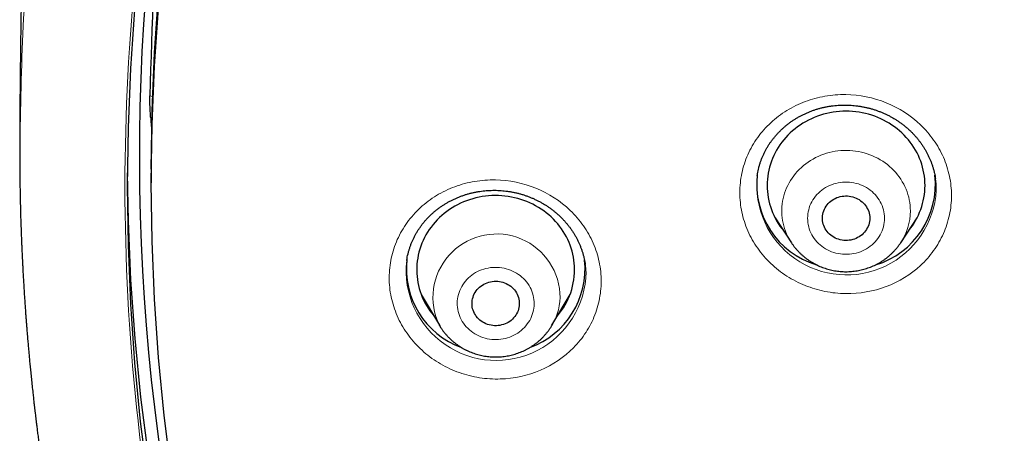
# Model space of a CAD drawing. Header units: millimetres. Extents: x 8 to 450, y 12 to 574.
# Tile 154 of 256: x 184.5 to 203.21, y 515.54 to 523.39. Entities that reach past the tile are written whole.
import ezdxf

# ---------------------------------------------------------------- set-up
doc = ezdxf.new("R2010")
doc.units = ezdxf.units.MM

msp = doc.modelspace()

# ---------------------------------------------------------------- linework, layer by layer
at = {"color": 252, "linetype": 'Continuous', "lineweight": 0}
for p, q in [((186.974, 521.948), (187.024, 521.938)), ((187.012, 521.54), (186.988, 521.545)), ((198.885, 519.579), (198.872, 519.593)), ((201.518, 519.576), (201.503, 519.561))]:
    msp.add_line(p, q, dxfattribs=at)
at = {"color": 7, "linetype": 'Continuous', "lineweight": 30}
for p, q in [((187, 520.555), (187, 520.299)), ((198.513, 520.439), (198.513, 520.438)), ((201.896, 520.382), (201.896, 520.385)), ((198.852, 519.63), (199.161, 519.16)), ((201.239, 519.16), (201.548, 519.63)), ((201.518, 519.576), (201.504, 519.562)), ((199.163, 519.158), (199.161, 519.16)), ((191.854, 518.823), (191.853, 518.819)), ((195.244, 518.754), (195.243, 518.758)), ((192.13, 518.174), (192.474, 517.591)), ((194.613, 517.591), (194.957, 518.174)), ((192.475, 517.588), (192.474, 517.591))]:
    msp.add_line(p, q, dxfattribs=at)
at = {"color": 7, "linetype": 'Continuous', "lineweight": 30, "flags": 128}
for points in [[(187, 520.555), (187.015, 521.662), (187.062, 522.768), (187.139, 523.873)], [(190.977, 501.843), (190.479, 502.859), (190.01, 503.886), (189.569, 504.925), (189.157, 505.974), (188.774, 507.032), (188.422, 508.1), (188.099, 509.176), (187.806, 510.26), (187.543, 511.35), (187.311, 512.447), (187.11, 513.549), (186.939, 514.656), (186.799, 515.766), (186.69, 516.879), (186.612, 517.995), (186.566, 519.112), (186.55, 520.23), (186.566, 521.348), (186.612, 522.465), (186.69, 523.581)], [(191.384, 502.094), (190.89, 503.099), (190.425, 504.116), (189.989, 505.145), (189.581, 506.183), (189.202, 507.231), (188.853, 508.289), (188.533, 509.354), (188.243, 510.427), (187.983, 511.507), (187.754, 512.593), (187.554, 513.684), (187.385, 514.779), (187.247, 515.878), (187.139, 516.981), (187.062, 518.085), (187.015, 519.192), (187, 520.299), (187.015, 521.405), (187.062, 522.512), (187.139, 523.616)], [(201.7, 520.247), (201.699, 520.306), (201.695, 520.364), (201.688, 520.422), (201.68, 520.479), (201.668, 520.537), (201.654, 520.593), (201.638, 520.649), (201.619, 520.705), (201.597, 520.76), (201.574, 520.813), (201.548, 520.866), (201.519, 520.918), (201.489, 520.969), (201.456, 521.018), (201.421, 521.066), (201.384, 521.113), (201.345, 521.158), (201.304, 521.202), (201.261, 521.244), (201.216, 521.284), (201.169, 521.323), (201.121, 521.36), (201.072, 521.394), (201.02, 521.427), (200.968, 521.458), (200.914, 521.487), (200.859, 521.514), (200.803, 521.538), (200.745, 521.56), (200.687, 521.58), (200.628, 521.598), (200.568, 521.614), (200.508, 521.627), (200.447, 521.638), (200.386, 521.646), (200.324, 521.652), (200.262, 521.656), (200.2, 521.657), (200.138, 521.656), (200.076, 521.652), (200.014, 521.646), (199.953, 521.638), (199.892, 521.627), (199.832, 521.614), (199.772, 521.598), (199.713, 521.58), (199.655, 521.56), (199.597, 521.538), (199.541, 521.514), (199.486, 521.487), (199.432, 521.458), (199.38, 521.427), (199.328, 521.394), (199.279, 521.36), (199.231, 521.323), (199.184, 521.284), (199.139, 521.244), (199.096, 521.202), (199.055, 521.158), (199.016, 521.113), (198.979, 521.066), (198.944, 521.018), (198.911, 520.969), (198.881, 520.918), (198.852, 520.866), (198.826, 520.813), (198.803, 520.76), (198.781, 520.705), (198.762, 520.649), (198.746, 520.593), (198.732, 520.537), (198.72, 520.479), (198.712, 520.422), (198.705, 520.364), (198.701, 520.306), (198.7, 520.247), (198.701, 520.189), (198.705, 520.131), (198.712, 520.073), (198.72, 520.015), (198.732, 519.958), (198.746, 519.901), (198.762, 519.845), (198.781, 519.79), (198.803, 519.735), (198.826, 519.681), (198.852, 519.628), (198.881, 519.576), (198.911, 519.526), (198.944, 519.476), (198.979, 519.428), (199.01, 519.389)], [(191.536, 501.293), (191.008, 502.296), (190.508, 503.312), (190.036, 504.339), (189.593, 505.378), (189.179, 506.427), (188.795, 507.486), (188.44, 508.554), (188.115, 509.631), (187.821, 510.715), (187.556, 511.806), (187.322, 512.903), (187.119, 514.006), (186.947, 515.113), (186.805, 516.224), (186.695, 517.338), (186.615, 518.454), (186.567, 519.573), (186.551, 520.487)], [(195.042, 518.713), (195.038, 518.771), (195.031, 518.829), (195.022, 518.886), (195.01, 518.943), (194.995, 519), (194.979, 519.056), (194.959, 519.112), (194.938, 519.166), (194.913, 519.22), (194.887, 519.273), (194.858, 519.324), (194.827, 519.375), (194.794, 519.424), (194.759, 519.472), (194.722, 519.518), (194.682, 519.563), (194.641, 519.607), (194.598, 519.648), (194.553, 519.689), (194.506, 519.727), (194.457, 519.763), (194.408, 519.798), (194.356, 519.83), (194.303, 519.861), (194.249, 519.889), (194.194, 519.916), (194.138, 519.94), (194.08, 519.962), (194.022, 519.982), (193.963, 519.999), (193.903, 520.014), (193.842, 520.027), (193.781, 520.037), (193.72, 520.045), (193.658, 520.051), (193.596, 520.054), (193.534, 520.055), (193.472, 520.053), (193.41, 520.05), (193.349, 520.043), (193.287, 520.034), (193.227, 520.023), (193.166, 520.01), (193.107, 519.994), (193.048, 519.976), (192.99, 519.955), (192.932, 519.933), (192.876, 519.908), (192.821, 519.881), (192.768, 519.852), (192.715, 519.821), (192.664, 519.788), (192.615, 519.752), (192.567, 519.715), (192.521, 519.677), (192.476, 519.636), (192.434, 519.594), (192.393, 519.55), (192.354, 519.504), (192.317, 519.457), (192.283, 519.409), (192.25, 519.359), (192.22, 519.309), (192.192, 519.257), (192.166, 519.204), (192.143, 519.15), (192.122, 519.095), (192.103, 519.039), (192.087, 518.983), (192.074, 518.926), (192.063, 518.869), (192.054, 518.811), (192.048, 518.753), (192.045, 518.695), (192.044, 518.637), (192.045, 518.578), (192.05, 518.52), (192.056, 518.462), (192.066, 518.405), (192.077, 518.348), (192.092, 518.291), (192.109, 518.235), (192.128, 518.18), (192.15, 518.125), (192.174, 518.071), (192.2, 518.019), (192.229, 517.967), (192.26, 517.916), (192.293, 517.867), (192.328, 517.819), (192.366, 517.773), (192.368, 517.77)], [(200.65, 519.625), (200.649, 519.593), (200.645, 519.561), (200.638, 519.53), (200.63, 519.499), (200.618, 519.469), (200.604, 519.439), (200.588, 519.411), (200.57, 519.384), (200.55, 519.358), (200.527, 519.334), (200.503, 519.312), (200.477, 519.291), (200.449, 519.273), (200.42, 519.256), (200.39, 519.241), (200.358, 519.229), (200.326, 519.219), (200.293, 519.211), (200.259, 519.206), (200.226, 519.203), (200.191, 519.202), (200.157, 519.204), (200.124, 519.208), (200.09, 519.215), (200.058, 519.224), (200.026, 519.235), (199.995, 519.248), (199.965, 519.264), (199.937, 519.282), (199.91, 519.301), (199.885, 519.323), (199.861, 519.346), (199.84, 519.371), (199.821, 519.397), (199.803, 519.425), (199.788, 519.454), (199.776, 519.484), (199.766, 519.514), (199.758, 519.545), (199.753, 519.577), (199.75, 519.609), (199.75, 519.641), (199.753, 519.673), (199.758, 519.704), (199.766, 519.736), (199.776, 519.766), (199.788, 519.796), (199.803, 519.825), (199.821, 519.852), (199.84, 519.879), (199.861, 519.903), (199.885, 519.927), (199.91, 519.948), (199.937, 519.968), (199.965, 519.986), (199.995, 520.001), (200.026, 520.015), (200.058, 520.026), (200.09, 520.035), (200.124, 520.042), (200.157, 520.046), (200.191, 520.048), (200.226, 520.047), (200.259, 520.044), (200.293, 520.039), (200.326, 520.031), (200.358, 520.021), (200.39, 520.008), (200.42, 519.994), (200.449, 519.977), (200.477, 519.958), (200.503, 519.938), (200.527, 519.915), (200.55, 519.891), (200.57, 519.866), (200.588, 519.839), (200.604, 519.81), (200.618, 519.781), (200.63, 519.751), (200.638, 519.72), (200.645, 519.689), (200.649, 519.657), (200.65, 519.625)], [(193.993, 518.026), (193.993, 517.994), (193.991, 517.962), (193.986, 517.93), (193.979, 517.899), (193.969, 517.869), (193.957, 517.839), (193.942, 517.81), (193.925, 517.782), (193.906, 517.756), (193.885, 517.731), (193.862, 517.707), (193.837, 517.685), (193.81, 517.665), (193.782, 517.647), (193.753, 517.631), (193.722, 517.618), (193.69, 517.606), (193.657, 517.597), (193.624, 517.59), (193.59, 517.585), (193.557, 517.583), (193.522, 517.584), (193.489, 517.586), (193.455, 517.591), (193.422, 517.599), (193.389, 517.609), (193.358, 517.621), (193.327, 517.635), (193.298, 517.652), (193.27, 517.67), (193.244, 517.69), (193.22, 517.713), (193.197, 517.736), (193.176, 517.762), (193.158, 517.789), (193.141, 517.817), (193.127, 517.846), (193.115, 517.876), (193.106, 517.907), (193.099, 517.938), (193.095, 517.97), (193.094, 518.002), (193.095, 518.034), (193.098, 518.066), (193.104, 518.097), (193.113, 518.128), (193.124, 518.158), (193.137, 518.188), (193.153, 518.216), (193.171, 518.243), (193.191, 518.269), (193.214, 518.293), (193.238, 518.316), (193.263, 518.337), (193.291, 518.356), (193.32, 518.373), (193.35, 518.388), (193.381, 518.4), (193.413, 518.411), (193.446, 518.419), (193.48, 518.425), (193.514, 518.428), (193.548, 518.429), (193.582, 518.427), (193.616, 518.423), (193.649, 518.417), (193.682, 518.408), (193.714, 518.397), (193.745, 518.384), (193.775, 518.369), (193.803, 518.351), (193.83, 518.332), (193.856, 518.311), (193.879, 518.288), (193.901, 518.263), (193.921, 518.237), (193.938, 518.209), (193.953, 518.181), (193.966, 518.151), (193.977, 518.121), (193.985, 518.09), (193.99, 518.058), (193.993, 518.026)]]:
    msp.add_lwpolyline(points, dxfattribs=at)
at = {"color": 252, "linetype": 'Continuous', "lineweight": 0, "flags": 128}
for points in [[(199.161, 519.16), (199.144, 519.186), (199.117, 519.232), (199.093, 519.279), (199.07, 519.327), (199.05, 519.377), (199.032, 519.427), (199.017, 519.477), (199.004, 519.528), (198.994, 519.58), (198.986, 519.632), (198.981, 519.685), (198.979, 519.737), (198.979, 519.79), (198.981, 519.843), (198.986, 519.895), (198.994, 519.947), (199.004, 519.999), (199.017, 520.05), (199.032, 520.101), (199.05, 520.151), (199.07, 520.2), (199.093, 520.248), (199.117, 520.295), (199.144, 520.341), (199.174, 520.386), (199.205, 520.43), (199.239, 520.472), (199.274, 520.513), (199.312, 520.552), (199.351, 520.589), (199.392, 520.625), (199.435, 520.659), (199.48, 520.691), (199.526, 520.721), (199.573, 520.749), (199.622, 520.775), (199.672, 520.799), (199.723, 520.82), (199.775, 520.84), (199.828, 520.857), (199.882, 520.872), (199.936, 520.884), (199.991, 520.895), (200.046, 520.902), (200.102, 520.908), (200.158, 520.911), (200.214, 520.911), (200.27, 520.91), (200.326, 520.905), (200.381, 520.899), (200.437, 520.89), (200.491, 520.878), (200.545, 520.865), (200.599, 520.849), (200.651, 520.83), (200.703, 520.81), (200.753, 520.787), (200.803, 520.762), (200.851, 520.735), (200.897, 520.706), (200.943, 520.675), (200.986, 520.642), (201.028, 520.607), (201.069, 520.571), (201.107, 520.532), (201.144, 520.492), (201.178, 520.451), (201.211, 520.408), (201.241, 520.364), (201.269, 520.318), (201.295, 520.272), (201.319, 520.224), (201.34, 520.175), (201.359, 520.126), (201.376, 520.076), (201.39, 520.025), (201.401, 519.973), (201.41, 519.921), (201.416, 519.869), (201.42, 519.816), (201.422, 519.764), (201.422, 519.764)], [(199.47, 519.625), (199.471, 519.584), (199.475, 519.544), (199.481, 519.503), (199.49, 519.464), (199.501, 519.424), (199.515, 519.386), (199.532, 519.348), (199.55, 519.311), (199.571, 519.276), (199.594, 519.241), (199.619, 519.208), (199.647, 519.177), (199.676, 519.147), (199.707, 519.118), (199.74, 519.092), (199.774, 519.067), (199.81, 519.044), (199.847, 519.024), (199.886, 519.005), (199.925, 518.989), (199.966, 518.975), (200.007, 518.963), (200.05, 518.953), (200.092, 518.946), (200.135, 518.941), (200.178, 518.939), (200.222, 518.939), (200.265, 518.941), (200.308, 518.946), (200.35, 518.953), (200.393, 518.963), (200.434, 518.975), (200.475, 518.989), (200.514, 519.005), (200.553, 519.024), (200.59, 519.044), (200.626, 519.067), (200.66, 519.092), (200.693, 519.118), (200.724, 519.147), (200.753, 519.177), (200.781, 519.208), (200.806, 519.241), (200.829, 519.276), (200.85, 519.311), (200.868, 519.348), (200.885, 519.386), (200.899, 519.424), (200.91, 519.464), (200.919, 519.503), (200.925, 519.544), (200.929, 519.584), (200.93, 519.625), (200.929, 519.665), (200.925, 519.706), (200.919, 519.746), (200.91, 519.786), (200.899, 519.825), (200.885, 519.864), (200.868, 519.902), (200.85, 519.938), (200.829, 519.974), (200.806, 520.008), (200.781, 520.041), (200.753, 520.073), (200.724, 520.103), (200.693, 520.131), (200.66, 520.158), (200.626, 520.182), (200.59, 520.205), (200.553, 520.226), (200.514, 520.244), (200.475, 520.261), (200.434, 520.275), (200.393, 520.287), (200.35, 520.296), (200.308, 520.304), (200.265, 520.308), (200.222, 520.311), (200.178, 520.311), (200.135, 520.308), (200.092, 520.304), (200.05, 520.296), (200.007, 520.287), (199.966, 520.275), (199.925, 520.261), (199.886, 520.244), (199.847, 520.226), (199.81, 520.205), (199.774, 520.182), (199.74, 520.158), (199.707, 520.131), (199.676, 520.103), (199.647, 520.073), (199.619, 520.041), (199.594, 520.008), (199.571, 519.974), (199.55, 519.938), (199.532, 519.902), (199.515, 519.864), (199.501, 519.825), (199.49, 519.786), (199.481, 519.746), (199.475, 519.706), (199.471, 519.665), (199.47, 519.625)], [(192.814, 517.973), (192.817, 517.933), (192.823, 517.892), (192.832, 517.853), (192.843, 517.813), (192.856, 517.775), (192.872, 517.737), (192.89, 517.7), (192.91, 517.664), (192.933, 517.629), (192.958, 517.596), (192.985, 517.564), (193.014, 517.534), (193.044, 517.505), (193.077, 517.478), (193.111, 517.453), (193.146, 517.43), (193.184, 517.409), (193.222, 517.39), (193.261, 517.373), (193.302, 517.358), (193.343, 517.346), (193.385, 517.336), (193.427, 517.328), (193.47, 517.323), (193.513, 517.32), (193.557, 517.32), (193.6, 517.322), (193.643, 517.326), (193.686, 517.333), (193.728, 517.342), (193.769, 517.353), (193.81, 517.367), (193.85, 517.383), (193.889, 517.401), (193.926, 517.421), (193.962, 517.444), (193.997, 517.468), (194.03, 517.494), (194.062, 517.522), (194.091, 517.552), (194.119, 517.583), (194.145, 517.616), (194.168, 517.65), (194.19, 517.685), (194.209, 517.722), (194.225, 517.759), (194.24, 517.798), (194.252, 517.837), (194.261, 517.877), (194.268, 517.917), (194.272, 517.957), (194.274, 517.998), (194.273, 518.039), (194.27, 518.079), (194.264, 518.12), (194.256, 518.159), (194.245, 518.199), (194.231, 518.237), (194.215, 518.275), (194.197, 518.312), (194.177, 518.348), (194.154, 518.383), (194.129, 518.416), (194.102, 518.448), (194.074, 518.478), (194.043, 518.507), (194.01, 518.534), (193.976, 518.559), (193.941, 518.582), (193.904, 518.603), (193.865, 518.622), (193.826, 518.639), (193.786, 518.654), (193.744, 518.666), (193.702, 518.676), (193.66, 518.684), (193.617, 518.689), (193.574, 518.692), (193.53, 518.692), (193.487, 518.69), (193.444, 518.686), (193.402, 518.679), (193.359, 518.67), (193.318, 518.659), (193.277, 518.645), (193.237, 518.629), (193.198, 518.611), (193.161, 518.591), (193.125, 518.568), (193.09, 518.544), (193.057, 518.518), (193.025, 518.49), (192.996, 518.46), (192.968, 518.429), (192.943, 518.396), (192.919, 518.362), (192.898, 518.327), (192.879, 518.29), (192.862, 518.252), (192.848, 518.214), (192.836, 518.175), (192.826, 518.135), (192.819, 518.095), (192.815, 518.055), (192.813, 518.014), (192.814, 517.973)]]:
    msp.add_lwpolyline(points, dxfattribs=at)
at = {"color": 7, "linetype": 'Continuous', "lineweight": 30}
for centre, radius, start, end in [((226.96, 520.812), 40.185, 158.4733, 206.2724), ((200.098, 520.267), 1.595, 173.2604, 253.1656), ((200.301, 520.267), 1.596, 286.7411, 6.3275), ((200.344, 520.252), 1.356, 320.4537, 359.7933), ((193.434, 518.662), 1.588, 173.2138, 250.0991), ((193.653, 518.663), 1.588, 289.9381, 6.0556), ((193.688, 518.65), 1.355, 319.5245, 2.6632)]:
    msp.add_arc(centre, radius, start, end, dxfattribs=at)
at = {"color": 252, "linetype": 'Continuous', "lineweight": 0}
for centre, radius, start, end in [((200.21, 520.254), 1.707, 173.8335, 356.5844), ((200.323, 519.766), 1.099, 326.4557, 359.8543), ((193.56, 518.118), 1.208, 4.0067, 205.8733), ((193.552, 518.632), 1.709, 173.7102, 359.0167), ((193.672, 518.149), 1.095, 329.3373, 2.7849)]:
    msp.add_arc(centre, radius, start, end, dxfattribs=at)
at = {"color": 7, "linetype": 'Continuous', "lineweight": 30}
for centre, major_axis, ratio, start_param, end_param in [((232, -7770.373), (0, 8960.181), 0.013265, 0.387352, 0.388539), ((232.327, 515.152), (37.8, -31.287), 0.805529, 3.793612, 3.799721)]:
    msp.add_ellipse(centre, major_axis=major_axis, ratio=ratio, start_param=start_param, end_param=end_param, dxfattribs=at)
at = {"color": 252, "linetype": 'Continuous', "lineweight": 0}
for points, knots in [([(184.507, 521.087), (184.52, 521.864), (184.549, 523.476), (184.777, 525.915), (185.147, 528.396), (185.668, 530.852), (186.334, 533.278), (187.143, 535.665), (188.094, 538.005), (189.183, 540.291), (190.406, 542.517), (191.761, 544.674), (193.242, 546.757), (194.845, 548.759), (196.564, 550.673), (198.396, 552.493), (200.333, 554.214), (202.37, 555.83), (204.5, 557.336), (206.716, 558.728), (209.012, 560), (211.38, 561.15), (213.814, 562.173), (216.304, 563.067), (218.844, 563.827), (221.425, 564.453), (224.04, 564.942), (226.679, 565.292), (229.335, 565.502), (232, 565.573), (234.665, 565.502), (237.321, 565.292), (239.96, 564.942), (242.575, 564.453), (245.156, 563.827), (247.696, 563.067), (250.186, 562.173), (252.62, 561.15), (254.988, 560), (257.284, 558.728), (259.5, 557.336), (261.63, 555.83), (263.667, 554.214), (265.604, 552.493), (267.436, 550.673), (269.155, 548.759), (270.758, 546.757), (272.239, 544.674), (273.594, 542.517), (274.817, 540.291), (275.906, 538.005), (276.857, 535.665), (277.666, 533.278), (278.332, 530.852), (278.853, 528.396), (279.223, 525.915), (279.451, 523.476), (279.48, 521.864), (279.493, 521.087)], [0, 0, 0, 0, 0.016672, 0.034573, 0.052474, 0.070375, 0.088276, 0.106177, 0.124078, 0.141979, 0.15988, 0.177781, 0.195682, 0.213583, 0.231484, 0.249385, 0.267286, 0.285187, 0.303088, 0.320989, 0.33889, 0.356791, 0.374692, 0.392593, 0.410494, 0.428395, 0.446296, 0.464197, 0.482098, 0.499999, 0.5179, 0.535801, 0.553702, 0.571603, 0.589504, 0.607405, 0.625306, 0.643207, 0.661109, 0.67901, 0.696911, 0.714812, 0.732713, 0.750614, 0.768515, 0.786416, 0.804317, 0.822218, 0.840119, 0.85802, 0.875921, 0.893822, 0.911723, 0.929624, 0.947525, 0.965426, 0.983327, 1, 1, 1, 1]), ([(202.203, 520.055), (202.203, 519.93), (202.19, 519.808), (202.139, 519.567), (202.1, 519.447), (201.999, 519.22), (201.937, 519.112), (201.791, 518.909), (201.706, 518.813), (201.428, 518.555), (201.204, 518.417), (200.72, 518.236), (200.455, 518.19), (200.062, 518.195), (199.929, 518.209), (199.671, 518.261), (199.546, 518.298), (199.303, 518.396), (199.185, 518.456), (198.967, 518.596), (198.865, 518.676), (198.678, 518.854), (198.594, 518.951), (198.448, 519.158), (198.385, 519.269), (198.284, 519.499), (198.246, 519.618), (198.195, 519.86), (198.182, 519.986), (198.182, 520.234), (198.195, 520.359), (198.246, 520.6), (198.284, 520.718), (198.385, 520.945), (198.448, 521.055), (198.594, 521.258), (198.678, 521.352), (198.865, 521.526), (198.967, 521.602), (199.185, 521.736), (199.303, 521.794), (199.546, 521.885), (199.671, 521.919), (199.929, 521.963), (200.062, 521.974), (200.455, 521.968), (200.72, 521.915), (201.204, 521.72), (201.428, 521.576), (201.706, 521.311), (201.791, 521.213), (201.937, 521.005), (201.999, 520.896), (202.1, 520.666), (202.139, 520.545), (202.19, 520.303), (202.203, 520.18), (202.203, 520.055)], [0, 0, 0, 0, 0.03125, 0.03125, 0.0625, 0.0625, 0.09375, 0.09375, 0.125, 0.125, 0.1875, 0.1875, 0.25, 0.25, 0.28125, 0.28125, 0.3125, 0.3125, 0.34375, 0.34375, 0.375, 0.375, 0.40625, 0.40625, 0.4375, 0.4375, 0.46875, 0.46875, 0.5, 0.5, 0.53125, 0.53125, 0.5625, 0.5625, 0.59375, 0.59375, 0.625, 0.625, 0.65625, 0.65625, 0.6875, 0.6875, 0.71875, 0.71875, 0.75, 0.75, 0.8125, 0.8125, 0.875, 0.875, 0.90625, 0.90625, 0.9375, 0.9375, 0.96875, 0.96875, 1, 1, 1, 1]), ([(201.915, 520.152), (201.914, 520.188), (201.912, 520.26), (201.905, 520.337), (201.897, 520.378), (201.896, 520.382)], [0, 0, 0, 0, 0.468457, 0.938512, 1, 1, 1, 1]), ([(211.19, 482.211), (207.006, 484.236), (198.282, 490.206), (188.87, 503.443), (186.501, 514.634), (186.501, 520.23)], [0.475075, 0.475075, 0.475075, 0.475075, 0.785398, 1.178097, 1.570796, 1.570796, 1.570796, 1.570796]), ([(195.546, 518.518), (195.552, 518.393), (195.545, 518.27), (195.506, 518.027), (195.474, 517.906), (195.384, 517.674), (195.328, 517.564), (195.192, 517.354), (195.112, 517.255), (194.847, 516.985), (194.63, 516.838), (194.155, 516.636), (193.893, 516.579), (193.5, 516.568), (193.366, 516.576), (193.106, 516.617), (192.979, 516.649), (192.731, 516.737), (192.61, 516.793), (192.385, 516.923), (192.279, 516.998), (192.083, 517.169), (191.994, 517.263), (191.838, 517.463), (191.769, 517.572), (191.657, 517.798), (191.613, 517.915), (191.549, 518.156), (191.529, 518.28), (191.517, 518.529), (191.524, 518.655), (191.563, 518.898), (191.595, 519.017), (191.684, 519.249), (191.742, 519.361), (191.877, 519.57), (191.956, 519.668), (192.135, 519.85), (192.233, 519.931), (192.444, 520.074), (192.558, 520.136), (192.797, 520.237), (192.921, 520.277), (193.176, 520.332), (193.308, 520.348), (193.702, 520.359), (193.969, 520.317), (194.462, 520.142), (194.694, 520.008), (194.985, 519.754), (195.075, 519.659), (195.232, 519.458), (195.299, 519.351), (195.412, 519.125), (195.457, 519.006), (195.52, 518.766), (195.539, 518.643), (195.546, 518.518)], [0, 0, 0, 0, 0.03125, 0.03125, 0.0625, 0.0625, 0.09375, 0.09375, 0.125, 0.125, 0.1875, 0.1875, 0.25, 0.25, 0.28125, 0.28125, 0.3125, 0.3125, 0.34375, 0.34375, 0.375, 0.375, 0.40625, 0.40625, 0.4375, 0.4375, 0.46875, 0.46875, 0.5, 0.5, 0.53125, 0.53125, 0.5625, 0.5625, 0.59375, 0.59375, 0.625, 0.625, 0.65625, 0.65625, 0.6875, 0.6875, 0.71875, 0.71875, 0.75, 0.75, 0.8125, 0.8125, 0.875, 0.875, 0.90625, 0.90625, 0.9375, 0.9375, 0.96875, 0.96875, 1, 1, 1, 1]), ([(195.26, 518.603), (195.258, 518.639), (195.255, 518.689), (195.246, 518.739), (195.244, 518.754)], [0, 0, 0, 0, 0.712964, 1, 1, 1, 1]), ([(192.27, 517.936), (192.26, 517.945), (192.243, 517.961), (192.227, 517.978), (192.22, 517.984)], [0, 0, 0, 0, 0.614095, 1, 1, 1, 1]), ([(194.856, 517.965), (194.842, 517.951), (194.825, 517.933), (194.807, 517.917), (194.804, 517.914)], [0, 0, 0, 0, 0.813904, 1, 1, 1, 1])]:
    msp.add_open_spline(points, degree=3, knots=knots, dxfattribs=at)
msp.add_open_spline([(186.501, 520.23), (186.501, 525.826), (188.87, 537.018), (198.99, 551.249), (214.135, 560.759), (232, 564.098), (249.865, 560.759), (265.01, 551.249), (275.13, 537.018), (277.499, 525.826), (277.499, 520.23)], degree=3, dxfattribs=at)
at = {"color": 7, "linetype": 'Continuous', "lineweight": 30}
for points, knots in [([(184.823, 531.741), (184.818, 531.649), (184.799, 531.329), (184.771, 530.78), (184.736, 530.095), (184.705, 529.409), (184.675, 528.724), (184.648, 528.037), (184.623, 527.351), (184.6, 526.664), (184.58, 525.978), (184.562, 525.291), (184.546, 524.603), (184.533, 523.916), (184.521, 523.229), (184.513, 522.541), (184.506, 521.854), (184.503, 521.37), (184.502, 521.116), (184.502, 521.091)], [0, 0, 0, 0, 0.025962, 0.09039, 0.154826, 0.219268, 0.283717, 0.348171, 0.41263, 0.477095, 0.541563, 0.606036, 0.670511, 0.73499, 0.799471, 0.863953, 0.928437, 0.992922, 1, 1, 1, 1]), ([(186.988, 521.545), (186.983, 521.626), (186.978, 521.717), (186.974, 521.862), (186.973, 521.918), (186.974, 521.948)], [0, 0, 0, 0, 0.5, 0.5, 1, 1, 1, 1]), ([(198.512, 520.439), (198.514, 520.449), (198.518, 520.479), (198.528, 520.527), (198.541, 520.583), (198.557, 520.639), (198.575, 520.695), (198.595, 520.749), (198.618, 520.804), (198.642, 520.857), (198.669, 520.909), (198.697, 520.961), (198.728, 521.011), (198.76, 521.06), (198.795, 521.108), (198.831, 521.154), (198.87, 521.2), (198.91, 521.244), (198.951, 521.287), (198.995, 521.328), (199.04, 521.367), (199.086, 521.405), (199.134, 521.442), (199.184, 521.476), (199.234, 521.509), (199.286, 521.54), (199.34, 521.57), (199.394, 521.597), (199.45, 521.623), (199.507, 521.647), (199.564, 521.669), (199.622, 521.688), (199.681, 521.706), (199.74, 521.722), (199.801, 521.736), (199.862, 521.747), (199.923, 521.757), (199.985, 521.764), (200.047, 521.77), (200.11, 521.773), (200.172, 521.774), (200.234, 521.773), (200.296, 521.77), (200.357, 521.765), (200.419, 521.758), (200.481, 521.748), (200.543, 521.737), (200.604, 521.723), (200.665, 521.708), (200.725, 521.69), (200.784, 521.671), (200.842, 521.649), (200.899, 521.626), (200.955, 521.601), (201.01, 521.574), (201.065, 521.544), (201.118, 521.513), (201.171, 521.48), (201.222, 521.446), (201.271, 521.409), (201.32, 521.372), (201.366, 521.332), (201.411, 521.292), (201.454, 521.25), (201.495, 521.206), (201.536, 521.161), (201.574, 521.114), (201.61, 521.067), (201.645, 521.018), (201.677, 520.969), (201.708, 520.918), (201.737, 520.866), (201.763, 520.813), (201.788, 520.76), (201.81, 520.705), (201.831, 520.65), (201.849, 520.594), (201.865, 520.538), (201.879, 520.481), (201.889, 520.429), (201.895, 520.396), (201.897, 520.382)], [0, 0, 0, 0, 0.007027, 0.019896, 0.032723, 0.045643, 0.058543, 0.071451, 0.084388, 0.09733, 0.110242, 0.123133, 0.13601, 0.148876, 0.161733, 0.174587, 0.18744, 0.200296, 0.213159, 0.226033, 0.23884, 0.251616, 0.264357, 0.277095, 0.289856, 0.302634, 0.315394, 0.328172, 0.340989, 0.353779, 0.366494, 0.379136, 0.391854, 0.40455, 0.417256, 0.429992, 0.442738, 0.455438, 0.46818, 0.48095, 0.493663, 0.50626, 0.518831, 0.531458, 0.544158, 0.556912, 0.5697, 0.5825, 0.595287, 0.608037, 0.620729, 0.633343, 0.645884, 0.658461, 0.67113, 0.683867, 0.696654, 0.70947, 0.722294, 0.735101, 0.747868, 0.760577, 0.773208, 0.785804, 0.798541, 0.811386, 0.824245, 0.837025, 0.849686, 0.862397, 0.875167, 0.887948, 0.900763, 0.913637, 0.926414, 0.939265, 0.952171, 0.965079, 0.977916, 0.990693, 1, 1, 1, 1]), ([(184.502, 521.088), (184.502, 521.067), (184.502, 521.027), (184.501, 520.971), (184.501, 520.922), (184.501, 520.881), (184.501, 520.846), (184.501, 520.817), (184.502, 520.79), (184.502, 520.762), (184.502, 520.727), (184.502, 520.681), (184.502, 520.624), (184.503, 520.564), (184.503, 520.502), (184.504, 520.441), (184.505, 520.381), (184.505, 520.322), (184.506, 520.264), (184.507, 520.21), (184.508, 520.162), (184.509, 520.12), (184.509, 520.083), (184.51, 520.045), (184.511, 520.003), (184.512, 519.954), (184.513, 519.898), (184.515, 519.837), (184.516, 519.775), (184.52, 519.651), (184.523, 519.528), (184.528, 519.405), (184.53, 519.344), (184.532, 519.288), (184.534, 519.238), (184.536, 519.194), (184.537, 519.157), (184.539, 519.123), (184.54, 519.09), (184.542, 519.053), (184.544, 519.011), (184.546, 518.963), (184.548, 518.911), (184.551, 518.856), (184.554, 518.789), (184.558, 518.71), (184.563, 518.617), (184.568, 518.519), (184.574, 518.422), (184.58, 518.328), (184.585, 518.237), (184.591, 518.142), (184.598, 518.044), (184.604, 517.957), (184.609, 517.885), (184.613, 517.831), (184.616, 517.783), (184.619, 517.743), (184.622, 517.709), (184.624, 517.678), (184.627, 517.645), (184.63, 517.609), (184.633, 517.569), (184.636, 517.526), (184.64, 517.478), (184.644, 517.423), (184.65, 517.359), (184.656, 517.286), (184.663, 517.207), (184.67, 517.121), (184.679, 517.027), (184.688, 516.925), (184.699, 516.816), (184.71, 516.698), (184.723, 516.573), (184.737, 516.441), (184.749, 516.332), (184.758, 516.25), (184.763, 516.201), (184.768, 516.155), (184.773, 516.115), (184.777, 516.079), (184.78, 516.048), (184.784, 516.02), (184.787, 515.993), (184.79, 515.969), (184.794, 515.934), (184.799, 515.888), (184.806, 515.829), (184.815, 515.76), (184.825, 515.679), (184.836, 515.583), (184.85, 515.481), (184.863, 515.381), (184.876, 515.283), (184.889, 515.186), (184.903, 515.081), (184.919, 514.967), (184.936, 514.845), (184.955, 514.72), (184.974, 514.593), (184.993, 514.465), (185.01, 514.355), (185.024, 514.267), (185.034, 514.203), (185.044, 514.143), (185.052, 514.091), (185.06, 514.045), (185.066, 514.007), (185.071, 513.976), (185.075, 513.953), (185.078, 513.935), (185.081, 513.917), (185.085, 513.893), (185.091, 513.859), (185.098, 513.817), (185.106, 513.765), (185.117, 513.703), (185.13, 513.63), (185.144, 513.55), (185.159, 513.464), (185.176, 513.371), (185.194, 513.272), (185.212, 513.169), (185.232, 513.064), (185.259, 512.923), (185.293, 512.745), (185.329, 512.564), (185.359, 512.417), (185.381, 512.306), (185.404, 512.198), (185.422, 512.11), (185.437, 512.043), (185.447, 511.994), (185.457, 511.947), (185.467, 511.903), (185.476, 511.86), (185.484, 511.824), (185.49, 511.794), (185.495, 511.774), (185.498, 511.761), (185.5, 511.752), (185.501, 511.745), (185.504, 511.733), (185.507, 511.717), (185.512, 511.695), (185.519, 511.665), (185.528, 511.626), (185.539, 511.577), (185.552, 511.519), (185.567, 511.454), (185.583, 511.38), (185.602, 511.298), (185.623, 511.208), (185.646, 511.111), (185.67, 511.009), (185.695, 510.904), (185.725, 510.781), (185.761, 510.638), (185.801, 510.475), (185.845, 510.306), (185.89, 510.131), (185.928, 509.985), (185.959, 509.87), (185.982, 509.787), (186.004, 509.703), (186.028, 509.618), (186.049, 509.541), (186.067, 509.475), (186.082, 509.423), (186.094, 509.379), (186.104, 509.344), (186.112, 509.316), (186.118, 509.296), (186.123, 509.277), (186.128, 509.258), (186.135, 509.235), (186.142, 509.21), (186.15, 509.181), (186.159, 509.151), (186.172, 509.106), (186.19, 509.043), (186.214, 508.961), (186.239, 508.875), (186.266, 508.784), (186.294, 508.69), (186.323, 508.591), (186.354, 508.49), (186.385, 508.389), (186.437, 508.221), (186.511, 507.986), (186.585, 507.754), (186.639, 507.591), (186.67, 507.497), (186.701, 507.403), (186.731, 507.312), (186.761, 507.223), (186.79, 507.138), (186.818, 507.058), (186.843, 506.984), (186.866, 506.917), (186.887, 506.856), (186.903, 506.81), (186.915, 506.778), (186.921, 506.759), (186.928, 506.741), (186.933, 506.726), (186.938, 506.712), (186.944, 506.696), (186.951, 506.675), (186.96, 506.649), (186.972, 506.617), (186.985, 506.579), (187, 506.536), (187.017, 506.489), (187.035, 506.439), (187.055, 506.385), (187.074, 506.331), (187.094, 506.277), (187.113, 506.224), (187.143, 506.143), (187.184, 506.033), (187.237, 505.891), (187.292, 505.746), (187.347, 505.6), (187.4, 505.463), (187.45, 505.334), (187.498, 505.214), (187.543, 505.101), (187.585, 504.995), (187.625, 504.896), (187.662, 504.805), (187.697, 504.719), (187.73, 504.639), (187.765, 504.553), (187.803, 504.463), (187.842, 504.37), (187.877, 504.286), (187.909, 504.211), (187.932, 504.155), (187.949, 504.117), (187.958, 504.095), (187.967, 504.074), (187.975, 504.056), (187.982, 504.041), (187.988, 504.026), (187.996, 504.006), (188.008, 503.98), (188.023, 503.945), (188.041, 503.903), (188.063, 503.853), (188.087, 503.799), (188.111, 503.742), (188.137, 503.683), (188.164, 503.622), (188.192, 503.56), (188.219, 503.499), (188.258, 503.412), (188.307, 503.302), (188.372, 503.16), (188.439, 503.014), (188.507, 502.866), (188.574, 502.725), (188.639, 502.585), (188.707, 502.443), (188.775, 502.301), (188.844, 502.159), (188.914, 502.017), (188.973, 501.897), (189.022, 501.8), (189.058, 501.728), (189.095, 501.655), (189.131, 501.583), (189.169, 501.509), (189.206, 501.435), (189.243, 501.364), (189.275, 501.3), (189.304, 501.246), (189.327, 501.201), (189.345, 501.167), (189.358, 501.141), (189.371, 501.117), (189.382, 501.095), (189.396, 501.069), (189.413, 501.037), (189.433, 500.997), (189.457, 500.952), (189.485, 500.9), (189.515, 500.843), (189.549, 500.779), (189.595, 500.692), (189.655, 500.581), (189.728, 500.446), (189.806, 500.304), (189.888, 500.155), (189.974, 500.001), (190.063, 499.841), (190.157, 499.676), (190.255, 499.505), (190.343, 499.354), (190.418, 499.225), (190.48, 499.119), (190.542, 499.015), (190.602, 498.914), (190.659, 498.82), (190.712, 498.731), (190.763, 498.647), (190.811, 498.567), (190.857, 498.492), (190.899, 498.425), (190.935, 498.365), (190.968, 498.312), (190.996, 498.266), (191.02, 498.228), (191.039, 498.198), (191.052, 498.177), (191.061, 498.162), (191.069, 498.15), (191.078, 498.135), (191.091, 498.114), (191.11, 498.084), (191.135, 498.044), (191.165, 497.996), (191.2, 497.941), (191.24, 497.878), (191.285, 497.808), (191.335, 497.729), (191.39, 497.644), (191.45, 497.55), (191.515, 497.451), (191.583, 497.347), (191.652, 497.242), (191.721, 497.137), (191.841, 496.956), (192.013, 496.7), (192.238, 496.373), (192.463, 496.052), (192.687, 495.737), (192.911, 495.429), (193.134, 495.127), (193.357, 494.829), (193.582, 494.536), (193.809, 494.243), (194.064, 493.921), (194.348, 493.569), (194.662, 493.188), (194.907, 492.897), (195.079, 492.696), (195.176, 492.584), (195.269, 492.476), (195.352, 492.38), (195.424, 492.298), (195.486, 492.228), (195.543, 492.163), (195.597, 492.102), (195.647, 492.046), (195.693, 491.994), (195.736, 491.947), (195.772, 491.907), (195.802, 491.873), (195.826, 491.846), (195.847, 491.824), (195.862, 491.807), (195.874, 491.793), (195.886, 491.78), (195.901, 491.764), (195.919, 491.744), (195.944, 491.717), (195.975, 491.682), (196.015, 491.638), (196.059, 491.59), (196.106, 491.539), (196.157, 491.483), (196.213, 491.423), (196.274, 491.357), (196.339, 491.287), (196.498, 491.117), (196.75, 490.851), (197.1, 490.49), (197.456, 490.129), (197.82, 489.77), (198.156, 489.445), (198.463, 489.154), (198.74, 488.896), (199.023, 488.637), (199.312, 488.376), (199.606, 488.116), (199.906, 487.855), (200.21, 487.594), (200.522, 487.333), (200.855, 487.057), (201.211, 486.769), (201.591, 486.467), (201.98, 486.165), (202.282, 485.936), (202.49, 485.78), (202.598, 485.7), (202.701, 485.624), (202.798, 485.553), (202.889, 485.486), (202.974, 485.424), (203.053, 485.366), (203.127, 485.313), (203.194, 485.265), (203.256, 485.221), (203.311, 485.181), (203.361, 485.145), (203.405, 485.114), (203.443, 485.087), (203.476, 485.064), (203.503, 485.045), (203.523, 485.031), (203.535, 485.022), (203.542, 485.017), (203.55, 485.011), (203.564, 485.002), (203.583, 484.989), (203.605, 484.973), (203.629, 484.956), (203.652, 484.94), (203.682, 484.919), (203.718, 484.894), (203.76, 484.864), (203.8, 484.837), (203.837, 484.811), (203.872, 484.787), (203.907, 484.762), (203.949, 484.734), (204.001, 484.698), (204.064, 484.654), (204.135, 484.606), (204.215, 484.551), (204.303, 484.492), (204.399, 484.427), (204.501, 484.359), (204.607, 484.288), (204.718, 484.215), (204.835, 484.137), (204.96, 484.055), (205.092, 483.969), (205.229, 483.881), (205.372, 483.79), (205.519, 483.696), (205.673, 483.599), (205.834, 483.499), (206.001, 483.395), (206.173, 483.289), (206.351, 483.181), (206.537, 483.07), (206.73, 482.954), (206.932, 482.835), (207.142, 482.713), (207.36, 482.587), (207.585, 482.459), (207.818, 482.329), (208.058, 482.196), (208.306, 482.06), (208.561, 481.923), (208.824, 481.783), (209.095, 481.641), (209.373, 481.498), (209.66, 481.352), (209.954, 481.206), (210.21, 481.08), (210.369, 481.004), (210.427, 480.976)], [0, 0, 0, 0, 0.001226, 0.002304, 0.003238, 0.004044, 0.004739, 0.005314, 0.005805, 0.006343, 0.006953, 0.007947, 0.009085, 0.01032, 0.011546, 0.012759, 0.013958, 0.015143, 0.016315, 0.017411, 0.018379, 0.019208, 0.019914, 0.020615, 0.021453, 0.022448, 0.023586, 0.024833, 0.026087, 0.027341, 0.032264, 0.033518, 0.03476, 0.035895, 0.036903, 0.037783, 0.038536, 0.039162, 0.039798, 0.040515, 0.041385, 0.042361, 0.043405, 0.044519, 0.045702, 0.047441, 0.049308, 0.051293, 0.053393, 0.055157, 0.056996, 0.058908, 0.060895, 0.062939, 0.064166, 0.065255, 0.066207, 0.067022, 0.067699, 0.068238, 0.06894, 0.069672, 0.07046, 0.071336, 0.072299, 0.073351, 0.074704, 0.07618, 0.077778, 0.079499, 0.081401, 0.083461, 0.085678, 0.088051, 0.090583, 0.093271, 0.096117, 0.097196, 0.098221, 0.099144, 0.099964, 0.100682, 0.101297, 0.10189, 0.102391, 0.102886, 0.103376, 0.104523, 0.105693, 0.106942, 0.108736, 0.11067, 0.112745, 0.11496, 0.116772, 0.118744, 0.120887, 0.123203, 0.12569, 0.128348, 0.13083, 0.133444, 0.136191, 0.137532, 0.138883, 0.140105, 0.141175, 0.142092, 0.142897, 0.14353, 0.143992, 0.144305, 0.144647, 0.145053, 0.145818, 0.146688, 0.147629, 0.149002, 0.150504, 0.152133, 0.153891, 0.155813, 0.157865, 0.15998, 0.162124, 0.1643, 0.168662, 0.173142, 0.175426, 0.177739, 0.179998, 0.182107, 0.183152, 0.184156, 0.185118, 0.186039, 0.186919, 0.187734, 0.188317, 0.188738, 0.188996, 0.189125, 0.189273, 0.189458, 0.189821, 0.190273, 0.190814, 0.191678, 0.192701, 0.193885, 0.195228, 0.196763, 0.198464, 0.200332, 0.202357, 0.204467, 0.206643, 0.208887, 0.21214, 0.215524, 0.21904, 0.222686, 0.226464, 0.228167, 0.229896, 0.231651, 0.233431, 0.235216, 0.236474, 0.237559, 0.238472, 0.239213, 0.239783, 0.240189, 0.240521, 0.240925, 0.241401, 0.241949, 0.242544, 0.243178, 0.243853, 0.245395, 0.247112, 0.249004, 0.250841, 0.252817, 0.254923, 0.257057, 0.259188, 0.261317, 0.267691, 0.274046, 0.276039, 0.27803, 0.280019, 0.281986, 0.283844, 0.285682, 0.287385, 0.288952, 0.290383, 0.291678, 0.292837, 0.293303, 0.293725, 0.294098, 0.294421, 0.294695, 0.29501, 0.29544, 0.295999, 0.296688, 0.297506, 0.298453, 0.299427, 0.300507, 0.301675, 0.302839, 0.303987, 0.305122, 0.306241, 0.309243, 0.312134, 0.315429, 0.318566, 0.321545, 0.324288, 0.326881, 0.329325, 0.33162, 0.333765, 0.335726, 0.337562, 0.339306, 0.340958, 0.34316, 0.345175, 0.347003, 0.348645, 0.3501, 0.350629, 0.351129, 0.351593, 0.351988, 0.352309, 0.352585, 0.352977, 0.353568, 0.354327, 0.355255, 0.35635, 0.357613, 0.358795, 0.360093, 0.361468, 0.362827, 0.364166, 0.365486, 0.368519, 0.371441, 0.374878, 0.378149, 0.381255, 0.384258, 0.387397, 0.390697, 0.393734, 0.396895, 0.400181, 0.401773, 0.403393, 0.405041, 0.406688, 0.408231, 0.410027, 0.411637, 0.41306, 0.414296, 0.415345, 0.416038, 0.416618, 0.41714, 0.417632, 0.418133, 0.418892, 0.419787, 0.420818, 0.421984, 0.423287, 0.424725, 0.426286, 0.429208, 0.432286, 0.435521, 0.438913, 0.442461, 0.446098, 0.449886, 0.453825, 0.457915, 0.46032, 0.462775, 0.465246, 0.467589, 0.469786, 0.471839, 0.473746, 0.475676, 0.47743, 0.479008, 0.480411, 0.481638, 0.482716, 0.483609, 0.484315, 0.484837, 0.48512, 0.485366, 0.485698, 0.48612, 0.486877, 0.487816, 0.488937, 0.490239, 0.491724, 0.49339, 0.495238, 0.497268, 0.49948, 0.501874, 0.504374, 0.506882, 0.50938, 0.511868, 0.519873, 0.527769, 0.535556, 0.543234, 0.550802, 0.558261, 0.565611, 0.572918, 0.58026, 0.587636, 0.597347, 0.607115, 0.616942, 0.619896, 0.622854, 0.625711, 0.628376, 0.630336, 0.632177, 0.6339, 0.635505, 0.636992, 0.63836, 0.63961, 0.640742, 0.641548, 0.642282, 0.6429, 0.643348, 0.643643, 0.643973, 0.644406, 0.64494, 0.645577, 0.646566, 0.647731, 0.649071, 0.650415, 0.6519, 0.653524, 0.655288, 0.657192, 0.659195, 0.669015, 0.678917, 0.688899, 0.698963, 0.709107, 0.716494, 0.723923, 0.731439, 0.739076, 0.746834, 0.754572, 0.762427, 0.770399, 0.778488, 0.787823, 0.797309, 0.806946, 0.816734, 0.819511, 0.822148, 0.824639, 0.826986, 0.829188, 0.831246, 0.833158, 0.834926, 0.836549, 0.838027, 0.839361, 0.840549, 0.841593, 0.842492, 0.843312, 0.843958, 0.844429, 0.844726, 0.844804, 0.844983, 0.8453, 0.845756, 0.846325, 0.846893, 0.847448, 0.847988, 0.849046, 0.850045, 0.850984, 0.851864, 0.852685, 0.853472, 0.85436, 0.855661, 0.857155, 0.858841, 0.860719, 0.86279, 0.865053, 0.867509, 0.869929, 0.872511, 0.875254, 0.878159, 0.881225, 0.884453, 0.887697, 0.891089, 0.89463, 0.898319, 0.902156, 0.906068, 0.910124, 0.914323, 0.918665, 0.923243, 0.92797, 0.932846, 0.93787, 0.943044, 0.948366, 0.953837, 0.959458, 0.965226, 0.971144, 0.977211, 0.983426, 0.98979, 0.996303, 1, 1, 1, 1]), ([(191.853, 518.819), (191.854, 518.824), (191.857, 518.848), (191.865, 518.891), (191.878, 518.948), (191.893, 519.004), (191.91, 519.059), (191.929, 519.114), (191.951, 519.169), (191.974, 519.222), (192, 519.275), (192.028, 519.326), (192.058, 519.377), (192.09, 519.426), (192.123, 519.474), (192.159, 519.522), (192.197, 519.567), (192.236, 519.612), (192.277, 519.655), (192.32, 519.697), (192.365, 519.737), (192.41, 519.775), (192.458, 519.812), (192.507, 519.847), (192.557, 519.88), (192.609, 519.912), (192.662, 519.942), (192.716, 519.97), (192.771, 519.996), (192.827, 520.021), (192.884, 520.043), (192.942, 520.063), (193.001, 520.082), (193.06, 520.098), (193.12, 520.113), (193.181, 520.125), (193.242, 520.135), (193.304, 520.143), (193.366, 520.149), (193.428, 520.153), (193.49, 520.155), (193.552, 520.155), (193.614, 520.152), (193.677, 520.148), (193.739, 520.141), (193.801, 520.132), (193.863, 520.122), (193.925, 520.109), (193.986, 520.094), (194.046, 520.077), (194.105, 520.058), (194.163, 520.037), (194.22, 520.015), (194.277, 519.99), (194.333, 519.963), (194.388, 519.935), (194.442, 519.904), (194.495, 519.872), (194.547, 519.838), (194.597, 519.802), (194.646, 519.765), (194.692, 519.726), (194.738, 519.686), (194.782, 519.645), (194.824, 519.601), (194.865, 519.556), (194.904, 519.511), (194.941, 519.464), (194.977, 519.416), (195.01, 519.366), (195.042, 519.316), (195.071, 519.264), (195.099, 519.212), (195.124, 519.158), (195.148, 519.104), (195.169, 519.049), (195.188, 518.993), (195.205, 518.937), (195.22, 518.881), (195.233, 518.824), (195.241, 518.782), (195.244, 518.758), (195.245, 518.754)], [0, 0, 0, 0, 0.003306, 0.016086, 0.028973, 0.041842, 0.054719, 0.067627, 0.080549, 0.09344, 0.10631, 0.119167, 0.132013, 0.144853, 0.157689, 0.170524, 0.183363, 0.196208, 0.209064, 0.221853, 0.234617, 0.247343, 0.260063, 0.272803, 0.285558, 0.298306, 0.311056, 0.323851, 0.336626, 0.349326, 0.361941, 0.374641, 0.387315, 0.399995, 0.412703, 0.42542, 0.438087, 0.450792, 0.463534, 0.476229, 0.48881, 0.501349, 0.513936, 0.526598, 0.539315, 0.552068, 0.564835, 0.577591, 0.590312, 0.602977, 0.615567, 0.628079, 0.640615, 0.653235, 0.665925, 0.678665, 0.691437, 0.704218, 0.716985, 0.729713, 0.742384, 0.75498, 0.767526, 0.780188, 0.792974, 0.805784, 0.818527, 0.831147, 0.843782, 0.856497, 0.86922, 0.881972, 0.894782, 0.90762, 0.920308, 0.933156, 0.946012, 0.958808, 0.971531, 0.984344, 0.997184, 1, 1, 1, 1]), ([(198.884, 519.581), (198.881, 519.584), (198.877, 519.588), (198.873, 519.592), (198.871, 519.593)], [0, 0, 0, 0, 0.625469, 1, 1, 1, 1]), ([(199.163, 519.158), (199.168, 519.15), (199.183, 519.127), (199.209, 519.091), (199.242, 519.051), (199.276, 519.012), (199.312, 518.974), (199.35, 518.937), (199.389, 518.903), (199.43, 518.87), (199.472, 518.839), (199.516, 518.809), (199.561, 518.781), (199.607, 518.756), (199.655, 518.732), (199.703, 518.71), (199.752, 518.69), (199.802, 518.673), (199.853, 518.657), (199.905, 518.644), (199.957, 518.632), (200.01, 518.623), (200.063, 518.616), (200.116, 518.612), (200.17, 518.609), (200.223, 518.609), (200.277, 518.611), (200.33, 518.616), (200.383, 518.622), (200.436, 518.631), (200.488, 518.642), (200.54, 518.655), (200.591, 518.671), (200.642, 518.688), (200.691, 518.708), (200.74, 518.729), (200.788, 518.753), (200.834, 518.779), (200.88, 518.806), (200.924, 518.836), (200.966, 518.867), (201.007, 518.9), (201.047, 518.935), (201.085, 518.971), (201.121, 519.009), (201.156, 519.048), (201.189, 519.089), (201.216, 519.126), (201.232, 519.15), (201.238, 519.16)], [0, 0, 0, 0, 0.011903, 0.033312, 0.05474, 0.076188, 0.097658, 0.119148, 0.14066, 0.162192, 0.183745, 0.205318, 0.226911, 0.248523, 0.270153, 0.291801, 0.313464, 0.335143, 0.356836, 0.378542, 0.40026, 0.421988, 0.443725, 0.46547, 0.487222, 0.508979, 0.530739, 0.552502, 0.574265, 0.596027, 0.617786, 0.639542, 0.661293, 0.683036, 0.704772, 0.726498, 0.748212, 0.769914, 0.791602, 0.813274, 0.834931, 0.856569, 0.878189, 0.899789, 0.921368, 0.942926, 0.964463, 0.985978, 1, 1, 1, 1]), ([(192.27, 517.936), (192.268, 517.938), (192.25, 517.954), (192.234, 517.97), (192.22, 517.984)], [0, 0, 0, 0, 0.152714, 1, 1, 1, 1]), ([(194.856, 517.966), (194.844, 517.954), (194.828, 517.936), (194.81, 517.92), (194.805, 517.916)], [0, 0, 0, 0, 0.71357, 1, 1, 1, 1]), ([(192.476, 517.588), (192.483, 517.576), (192.499, 517.549), (192.526, 517.509), (192.557, 517.467), (192.59, 517.427), (192.624, 517.388), (192.661, 517.35), (192.698, 517.314), (192.738, 517.28), (192.779, 517.247), (192.822, 517.216), (192.865, 517.186), (192.911, 517.159), (192.957, 517.134), (193.004, 517.11), (193.053, 517.089), (193.102, 517.069), (193.153, 517.052), (193.204, 517.036), (193.255, 517.023), (193.308, 517.012), (193.36, 517.003), (193.413, 516.997), (193.467, 516.993), (193.52, 516.99), (193.574, 516.991), (193.627, 516.993), (193.681, 516.998), (193.734, 517.004), (193.787, 517.014), (193.839, 517.025), (193.891, 517.038), (193.942, 517.054), (193.992, 517.072), (194.041, 517.092), (194.09, 517.113), (194.138, 517.137), (194.184, 517.163), (194.229, 517.191), (194.273, 517.221), (194.315, 517.252), (194.356, 517.286), (194.396, 517.32), (194.434, 517.357), (194.47, 517.395), (194.504, 517.435), (194.537, 517.476), (194.567, 517.518), (194.593, 517.556), (194.607, 517.581), (194.613, 517.591)], [0, 0, 0, 0, 0.01654, 0.036946, 0.05737, 0.077813, 0.098276, 0.118758, 0.139261, 0.159783, 0.180326, 0.200888, 0.221469, 0.24207, 0.262688, 0.283323, 0.303975, 0.324642, 0.345323, 0.366018, 0.386725, 0.407443, 0.428171, 0.448907, 0.469651, 0.490401, 0.511155, 0.531913, 0.552673, 0.573432, 0.594191, 0.614948, 0.6357, 0.656447, 0.677188, 0.69792, 0.718643, 0.739355, 0.760055, 0.780742, 0.801413, 0.822069, 0.842708, 0.863329, 0.883931, 0.904513, 0.925075, 0.945616, 0.966137, 0.986637, 1, 1, 1, 1])]:
    msp.add_open_spline(points, degree=3, knots=knots, dxfattribs=at)

doc.saveas('drawing.dxf')
